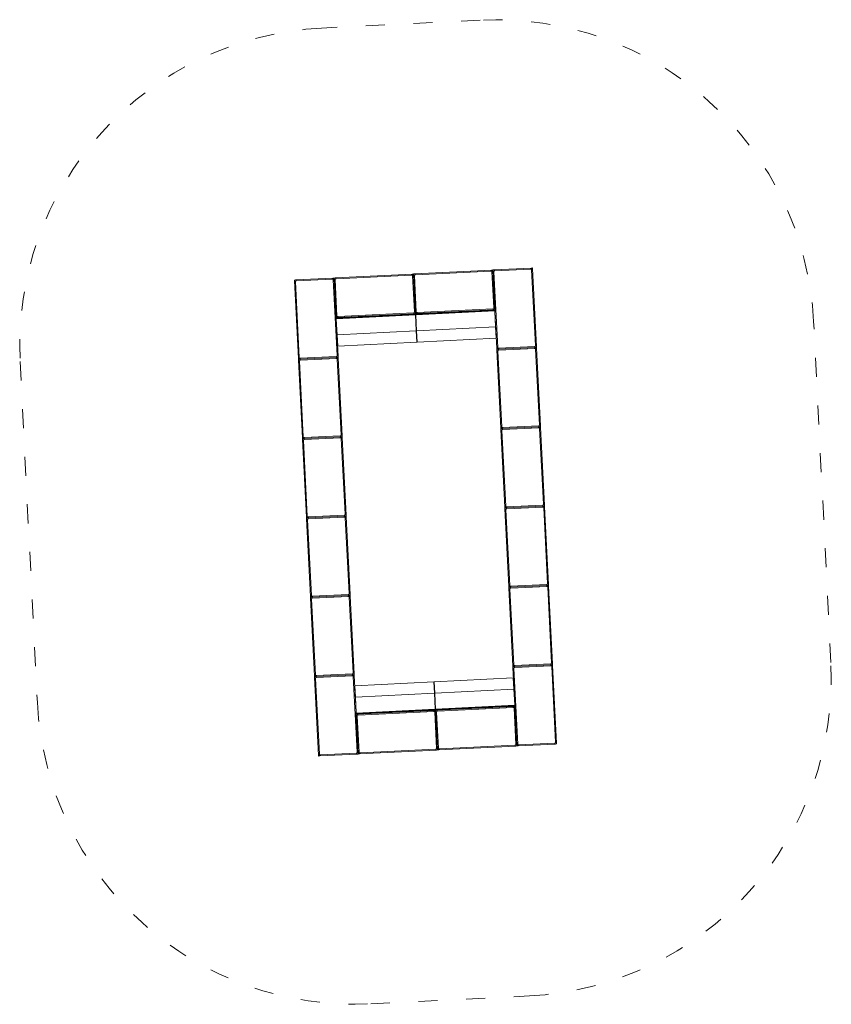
# Model space of a CAD drawing. Header units: inches. Extents: x -93 to 151, y -96 to 115.
# Tile 103 of 126: x 85 to 90, y 23 to 29. Entities that reach past the tile are written whole.
import ezdxf

# ---------------------------------------------------------------- set-up
doc = ezdxf.new("R2010")
doc.units = ezdxf.units.IN
doc.header["$MEASUREMENT"] = 0
doc.linetypes.add('ACAD_ISO03W100', pattern=[30, 12, -18])
doc.layers.add('strefa', color=7, linetype='ACAD_ISO03W100', lineweight=5)
doc.layers.add('urzadzenie', color=7, linetype='Continuous', lineweight=5)

msp = doc.modelspace()

# ---------------------------------------------------------------- linework, layer by layer
at = {"layer": 'strefa', "color": 0, "ltscale": 0.01}
msp.add_lwpolyline([(89.9558, 24.9942), (89.8472, 27.1414, 0.414214), (87.7487, 29.0378), (86.7499, 28.9873, 0.414214), (84.8536, 26.8888), (84.9622, 24.7415, 0.414214), (87.0607, 22.8451), (88.0595, 22.8957, 0.414214)], format="xyb", close=True, dxfattribs=at)
at = {"layer": 'urzadzenie', "linetype": 'Continuous'}
for p, q in [((87.3349, 27.4399), (87.8223, 27.4645)), ((87.8166, 27.4582), (87.3412, 27.4342)), ((87.8166, 27.4582), (87.8223, 27.4645)), ((87.8223, 27.4645), (87.8283, 27.4648)), ((87.8286, 27.4588), (87.8229, 27.4525)), ((87.8283, 27.4648), (87.8343, 27.4651)), ((87.8286, 27.4588), (87.8283, 27.4648)), ((87.8283, 27.4648), (87.8286, 27.4588)), ((87.8349, 27.4531), (87.8286, 27.4588)), ((87.8412, 27.2087), (87.8286, 27.4588)), ((87.8286, 27.4588), (87.8406, 27.2211)), ((87.8343, 27.4651), (88.0719, 27.4772)), ((87.8343, 27.4651), (87.8406, 27.4594)), ((88.0662, 27.4709), (87.8406, 27.4594)), ((88.0662, 27.4709), (88.0719, 27.4772)), ((88.0719, 27.4772), (88.0779, 27.4775)), ((88.0782, 27.4715), (88.0726, 27.4652)), ((88.0966, 26.9898), (88.0726, 27.4652)), ((88.0779, 27.4775), (88.0782, 27.4715)), ((88.0782, 27.4715), (88.1029, 26.9841)), ((86.5799, 27.4017), (86.5859, 27.402)), ((86.5802, 27.3957), (86.5799, 27.4017)), ((86.5865, 27.39), (86.5802, 27.3957)), ((86.6048, 26.9083), (86.5802, 27.3957)), ((86.5859, 27.402), (86.8235, 27.414)), ((86.5859, 27.402), (86.5922, 27.3963)), ((86.8178, 27.4077), (86.5922, 27.3963)), ((86.8178, 27.4077), (86.8235, 27.414)), ((86.8235, 27.414), (86.8295, 27.4143)), ((86.8298, 27.4083), (86.8241, 27.402)), ((86.8482, 26.9266), (86.8241, 27.402)), ((86.8295, 27.4143), (86.8355, 27.4146)), ((86.8298, 27.4083), (86.8295, 27.4143)), ((86.8295, 27.4143), (86.8298, 27.4083)), ((86.8361, 27.4026), (86.8298, 27.4083)), ((86.8419, 27.1706), (86.8298, 27.4083)), ((86.8298, 27.4083), (86.8425, 27.1582)), ((86.8355, 27.4146), (87.3229, 27.4393)), ((86.8355, 27.4146), (86.8418, 27.4089)), ((86.8361, 27.4026), (86.8476, 27.1769)), ((87.3172, 27.433), (86.8418, 27.4089)), ((87.3172, 27.433), (87.3229, 27.4393)), ((87.3229, 27.4393), (87.3289, 27.4396)), ((87.3292, 27.4336), (87.3235, 27.4273)), ((87.3349, 27.2016), (87.3235, 27.4273)), ((87.3289, 27.4396), (87.3349, 27.4399)), ((87.3289, 27.4396), (87.3292, 27.4336)), ((87.3292, 27.4336), (87.3289, 27.4396)), ((87.3292, 27.4336), (87.3412, 27.1959)), ((87.3355, 27.4279), (87.3292, 27.4336)), ((87.3349, 27.4399), (87.3412, 27.4342)), ((87.3355, 27.4279), (87.3469, 27.2022)), ((87.8343, 27.2268), (87.8229, 27.4525)), ((87.8349, 27.4531), (87.8589, 26.9778)), ((86.5865, 27.39), (86.6105, 26.9146)), ((87.8399, 27.2148), (87.3425, 27.1896)), ((87.3428, 27.1843), (87.8402, 27.2095)), ((87.8402, 27.2083), (87.3429, 27.1832)), ((87.8349, 27.2148), (87.3475, 27.1902)), ((87.3532, 27.1965), (87.8286, 27.2205)), ((87.8349, 27.2148), (87.8286, 27.2205)), ((87.8343, 27.2268), (87.8406, 27.2211)), ((87.8409, 27.2151), (87.8349, 27.2148)), ((87.8402, 27.2095), (87.8399, 27.2148)), ((87.8402, 27.2083), (87.8402, 27.2095)), ((87.8453, 27.1075), (87.8402, 27.2083)), ((87.8412, 27.2087), (87.8412, 27.2085)), ((87.8412, 27.2085), (87.8417, 27.1995)), ((86.8419, 27.1706), (86.8476, 27.1769)), ((86.8482, 27.1649), (86.8422, 27.1646)), ((86.8425, 27.158), (86.8425, 27.1582)), ((86.843, 27.1489), (86.8425, 27.158)), ((86.843, 27.1489), (86.8545, 26.9209)), ((87.3405, 27.1895), (86.8432, 27.1643)), ((86.8432, 27.1643), (86.8435, 27.159)), ((86.8435, 27.159), (87.3408, 27.1842)), ((87.3409, 27.1831), (86.8435, 27.1579)), ((86.8435, 27.159), (86.8435, 27.1579)), ((86.8435, 27.1579), (86.8486, 27.0571)), ((87.3355, 27.1896), (86.8482, 27.1649)), ((86.8539, 27.1712), (86.8482, 27.1649)), ((86.8539, 27.1712), (87.3292, 27.1953)), ((87.3355, 27.1896), (87.3292, 27.1953)), ((87.3349, 27.2016), (87.3412, 27.1959)), ((87.3415, 27.1899), (87.3355, 27.1896)), ((87.3408, 27.1842), (87.3405, 27.1895)), ((87.3409, 27.1831), (87.3408, 27.1842)), ((87.346, 27.0823), (87.3409, 27.1831)), ((87.3412, 27.1959), (87.3469, 27.2022)), ((87.3412, 27.1959), (87.3415, 27.1899)), ((87.3415, 27.1899), (87.3412, 27.1959)), ((87.3475, 27.1902), (87.3415, 27.1899)), ((87.3419, 27.1833), (87.3416, 27.1886)), ((87.347, 27.0826), (87.3419, 27.1833)), ((87.3425, 27.1896), (87.3428, 27.1843)), ((87.3428, 27.1843), (87.3429, 27.1832)), ((87.3429, 27.1832), (87.348, 27.0824)), ((87.3532, 27.1965), (87.3475, 27.1902)), ((87.8532, 26.9715), (87.8417, 27.1995)), ((87.348, 27.0824), (87.8453, 27.1075)), ((87.849, 27.0359), (87.8453, 27.1075)), ((86.8486, 27.0571), (87.346, 27.0823)), ((86.8486, 27.0571), (86.8522, 26.9854)), ((87.3496, 27.0106), (87.346, 27.0823)), ((87.3506, 27.0111), (87.347, 27.0826)), ((87.348, 27.0824), (87.3516, 27.0107)), ((87.3516, 27.0107), (87.849, 27.0359)), ((87.3516, 27.0102), (87.849, 27.0353)), ((87.849, 27.0359), (87.849, 27.0353)), ((86.8522, 26.9854), (87.3496, 27.0106)), ((86.8522, 26.9854), (86.8523, 26.9849)), ((86.8523, 26.9849), (87.3496, 27.0101)), ((87.3496, 27.0106), (87.3496, 27.0101)), ((87.3516, 27.0107), (87.3516, 27.0102)), ((87.8532, 26.9715), (87.8589, 26.9778)), ((87.8535, 26.9655), (87.8532, 26.9715)), ((87.8595, 26.9658), (87.8535, 26.9655)), ((87.8535, 26.9655), (87.8595, 26.9658)), ((87.8538, 26.9595), (87.8535, 26.9655)), ((88.0972, 26.9778), (87.8595, 26.9658)), ((87.8652, 26.9721), (87.8595, 26.9658)), ((87.8595, 26.9658), (87.8658, 26.9601)), ((87.8652, 26.9721), (88.0909, 26.9835)), ((88.0915, 26.9715), (87.8658, 26.9601)), ((88.0972, 26.9778), (88.0909, 26.9835)), ((88.0915, 26.9715), (88.0972, 26.9778)), ((88.0966, 26.9898), (88.1029, 26.9841)), ((88.1032, 26.9781), (88.0972, 26.9778)), ((88.0972, 26.9778), (88.1032, 26.9781)), ((88.1035, 26.9721), (88.0978, 26.9658)), ((88.1219, 26.4904), (88.0978, 26.9658)), ((88.1029, 26.9841), (88.1032, 26.9781)), ((88.1032, 26.9781), (88.1035, 26.9721)), ((88.1035, 26.9721), (88.1282, 26.4847)), ((86.6048, 26.9083), (86.6105, 26.9146)), ((86.6051, 26.9023), (86.6048, 26.9083)), ((86.6111, 26.9026), (86.6051, 26.9023)), ((86.6051, 26.9023), (86.6111, 26.9026)), ((86.6054, 26.8963), (86.6051, 26.9023)), ((86.8488, 26.9146), (86.6111, 26.9026)), ((86.6168, 26.9089), (86.6111, 26.9026)), ((86.6111, 26.9026), (86.6174, 26.8969)), ((86.6168, 26.9089), (86.8425, 26.9203)), ((86.8431, 26.9083), (86.6174, 26.8969)), ((86.8488, 26.9146), (86.8425, 26.9203)), ((86.8431, 26.9083), (86.8488, 26.9146)), ((86.8482, 26.9266), (86.8545, 26.9209)), ((86.8548, 26.9149), (86.8488, 26.9146)), ((86.8488, 26.9146), (86.8548, 26.9149)), ((86.8551, 26.9089), (86.8494, 26.9026)), ((86.8735, 26.4273), (86.8494, 26.9026)), ((86.8545, 26.9209), (86.8548, 26.9149)), ((86.8548, 26.9149), (86.8551, 26.9089)), ((86.8551, 26.9089), (86.8798, 26.4216)), ((87.8601, 26.9538), (87.8538, 26.9595)), ((87.8785, 26.4721), (87.8538, 26.9595)), ((87.8601, 26.9538), (87.8842, 26.4784)), ((86.6117, 26.8906), (86.6054, 26.8963)), ((86.6301, 26.4089), (86.6054, 26.8963)), ((86.6117, 26.8906), (86.6358, 26.4152)), ((87.8785, 26.4721), (87.8842, 26.4784)), ((87.8788, 26.4661), (87.8785, 26.4721)), ((87.8848, 26.4664), (87.8788, 26.4661)), ((87.8788, 26.4661), (87.8848, 26.4664)), ((87.8791, 26.4601), (87.8788, 26.4661)), ((88.1225, 26.4784), (87.8848, 26.4664)), ((87.8905, 26.4727), (87.8848, 26.4664)), ((87.8848, 26.4664), (87.8911, 26.4607)), ((87.8905, 26.4727), (88.1162, 26.4841)), ((88.1168, 26.4721), (87.8911, 26.4607)), ((88.1225, 26.4784), (88.1162, 26.4841)), ((88.1168, 26.4721), (88.1225, 26.4784)), ((88.1219, 26.4904), (88.1282, 26.4847)), ((88.1285, 26.4787), (88.1225, 26.4784)), ((88.1225, 26.4784), (88.1285, 26.4787)), ((88.1288, 26.4727), (88.1231, 26.4664)), ((88.1471, 25.9911), (88.1231, 26.4664)), ((88.1282, 26.4847), (88.1285, 26.4787)), ((88.1285, 26.4787), (88.1288, 26.4727)), ((88.1288, 26.4727), (88.1534, 25.9854)), ((86.6301, 26.4089), (86.6358, 26.4152)), ((86.6304, 26.4029), (86.6301, 26.4089)), ((86.6364, 26.4032), (86.6304, 26.4029)), ((86.6304, 26.4029), (86.6364, 26.4032)), ((86.6307, 26.3969), (86.6304, 26.4029)), ((86.8741, 26.4153), (86.6364, 26.4032)), ((86.6421, 26.4095), (86.6364, 26.4032)), ((86.6364, 26.4032), (86.6427, 26.3975)), ((86.6421, 26.4095), (86.8678, 26.421)), ((86.8684, 26.409), (86.6427, 26.3975)), ((86.8741, 26.4153), (86.8678, 26.421)), ((86.8684, 26.409), (86.8741, 26.4153)), ((86.8735, 26.4273), (86.8798, 26.4216)), ((86.8801, 26.4156), (86.8741, 26.4153)), ((86.8741, 26.4153), (86.8801, 26.4156)), ((86.8804, 26.4096), (86.8747, 26.4033)), ((86.8987, 25.9279), (86.8747, 26.4033)), ((86.8798, 26.4216), (86.8801, 26.4156)), ((86.8801, 26.4156), (86.8804, 26.4096)), ((86.8804, 26.4096), (86.905, 25.9222)), ((87.8854, 26.4544), (87.8791, 26.4601)), ((87.9038, 25.9727), (87.8791, 26.4601)), ((87.8854, 26.4544), (87.9094, 25.979)), ((86.637, 26.3912), (86.6307, 26.3969)), ((86.6554, 25.9096), (86.6307, 26.3969)), ((86.637, 26.3912), (86.661, 25.9159)), ((87.9038, 25.9727), (87.9094, 25.979)), ((87.9041, 25.9667), (87.9038, 25.9727)), ((87.9101, 25.967), (88.1477, 25.9791)), ((87.9158, 25.9733), (87.9101, 25.967)), ((87.9158, 25.9733), (88.1414, 25.9848)), ((88.1421, 25.9728), (87.9164, 25.9614)), ((88.1477, 25.9791), (88.1414, 25.9848)), ((88.1421, 25.9728), (88.1477, 25.9791)), ((88.1471, 25.9911), (88.1534, 25.9854)), ((88.1477, 25.9791), (88.1537, 25.9794)), ((88.1537, 25.9794), (88.1477, 25.9791)), ((88.154, 25.9734), (88.1484, 25.9671)), ((88.1534, 25.9854), (88.1537, 25.9794)), ((88.1537, 25.9794), (88.154, 25.9734)), ((88.154, 25.9734), (88.1787, 25.486)), ((86.6554, 25.9096), (86.661, 25.9159)), ((86.6557, 25.9036), (86.6554, 25.9096)), ((86.8993, 25.9159), (86.6617, 25.9039)), ((86.6674, 25.9102), (86.6617, 25.9039)), ((86.6674, 25.9102), (86.893, 25.9216)), ((86.8936, 25.9096), (86.668, 25.8982)), ((86.8993, 25.9159), (86.893, 25.9216)), ((86.8936, 25.9096), (86.8993, 25.9159)), ((86.8987, 25.9279), (86.905, 25.9222)), ((86.9053, 25.9162), (86.8993, 25.9159)), ((86.8993, 25.9159), (86.9053, 25.9162)), ((86.9056, 25.9102), (86.9, 25.9039)), ((86.905, 25.9222), (86.9053, 25.9162)), ((86.9053, 25.9162), (86.9056, 25.9102)), ((86.9056, 25.9102), (86.9303, 25.4228)), ((87.9041, 25.9667), (87.9101, 25.967)), ((87.9101, 25.967), (87.9041, 25.9667)), ((87.9044, 25.9607), (87.9041, 25.9667)), ((87.9107, 25.955), (87.9044, 25.9607)), ((87.929, 25.4734), (87.9044, 25.9607)), ((87.9101, 25.967), (87.9164, 25.9614)), ((87.9107, 25.955), (87.9347, 25.4797)), ((88.1724, 25.4917), (88.1484, 25.9671)), ((86.6617, 25.9039), (86.6557, 25.9036)), ((86.6557, 25.9036), (86.6617, 25.9039)), ((86.656, 25.8976), (86.6557, 25.9036)), ((86.6623, 25.8919), (86.656, 25.8976)), ((86.6806, 25.4102), (86.656, 25.8976)), ((86.6617, 25.9039), (86.668, 25.8982)), ((86.6623, 25.8919), (86.6863, 25.4165)), ((86.924, 25.4285), (86.9, 25.9039)), ((87.929, 25.4734), (87.9347, 25.4797)), ((87.9293, 25.4674), (87.929, 25.4734)), ((88.173, 25.4797), (87.9353, 25.4677)), ((87.941, 25.474), (87.9353, 25.4677)), ((87.941, 25.474), (88.1667, 25.4854)), ((88.1673, 25.4734), (87.9416, 25.462)), ((88.173, 25.4797), (88.1667, 25.4854)), ((88.1673, 25.4734), (88.173, 25.4797)), ((88.1724, 25.4917), (88.1787, 25.486)), ((88.179, 25.48), (88.173, 25.4797)), ((88.173, 25.4797), (88.179, 25.48)), ((88.1793, 25.474), (88.1736, 25.4677)), ((88.1787, 25.486), (88.179, 25.48)), ((88.179, 25.48), (88.1793, 25.474)), ((88.1793, 25.474), (88.204, 24.9867)), ((86.6806, 25.4102), (86.6863, 25.4165)), ((86.6869, 25.4045), (86.9246, 25.4165)), ((86.6926, 25.4108), (86.9183, 25.4222)), ((86.9246, 25.4165), (86.9183, 25.4222)), ((86.9189, 25.4102), (86.9246, 25.4165)), ((86.924, 25.4285), (86.9303, 25.4228)), ((86.9246, 25.4165), (86.9306, 25.4168)), ((86.9306, 25.4168), (86.9246, 25.4165)), ((86.9303, 25.4228), (86.9306, 25.4168)), ((86.9306, 25.4168), (86.9309, 25.4108)), ((87.9353, 25.4677), (87.9293, 25.4674)), ((87.9293, 25.4674), (87.9353, 25.4677)), ((87.9296, 25.4614), (87.9293, 25.4674)), ((87.9359, 25.4557), (87.9296, 25.4614)), ((87.9543, 24.974), (87.9296, 25.4614)), ((87.9353, 25.4677), (87.9416, 25.462)), ((87.9359, 25.4557), (87.96, 24.9803)), ((88.1977, 24.9923), (88.1736, 25.4677)), ((86.6809, 25.4042), (86.6806, 25.4102)), ((86.6809, 25.4042), (86.6869, 25.4045)), ((86.6869, 25.4045), (86.6809, 25.4042)), ((86.6812, 25.3982), (86.6809, 25.4042)), ((86.6875, 25.3925), (86.6812, 25.3982)), ((86.7059, 24.9109), (86.6812, 25.3982)), ((86.6926, 25.4108), (86.6869, 25.4045)), ((86.6869, 25.4045), (86.6932, 25.3988)), ((86.6875, 25.3925), (86.7116, 24.9171)), ((86.9189, 25.4102), (86.6932, 25.3988)), ((86.9309, 25.4108), (86.9252, 25.4045)), ((86.9493, 24.9292), (86.9252, 25.4045)), ((86.9309, 25.4108), (86.9556, 24.9235)), ((87.9543, 24.974), (87.96, 24.9803)), ((88.1983, 24.9803), (87.9606, 24.9683)), ((87.9663, 24.9746), (88.192, 24.986)), ((88.1983, 24.9803), (88.192, 24.986)), ((88.1926, 24.9741), (88.1983, 24.9803)), ((88.1977, 24.9923), (88.204, 24.9867)), ((88.2043, 24.9807), (88.1983, 24.9803)), ((88.1983, 24.9803), (88.2043, 24.9807)), ((88.204, 24.9867), (88.2043, 24.9807)), ((88.2043, 24.9807), (88.2046, 24.9746)), ((86.7059, 24.9109), (86.7116, 24.9171)), ((86.7122, 24.9052), (86.9499, 24.9172)), ((86.7179, 24.9114), (86.9436, 24.9229)), ((86.9499, 24.9172), (86.9436, 24.9229)), ((86.9442, 24.9109), (86.9499, 24.9172)), ((86.9493, 24.9292), (86.9556, 24.9235)), ((86.9499, 24.9172), (86.9559, 24.9175)), ((86.9559, 24.9175), (86.9499, 24.9172)), ((86.9556, 24.9235), (86.9559, 24.9175)), ((86.9559, 24.9175), (86.9562, 24.9115)), ((87.9546, 24.968), (87.9543, 24.974)), ((87.9606, 24.9683), (87.9546, 24.968)), ((87.9546, 24.968), (87.9606, 24.9683)), ((87.9549, 24.962), (87.9546, 24.968)), ((87.9612, 24.9563), (87.9549, 24.962)), ((87.9664, 24.734), (87.9549, 24.962)), ((87.9663, 24.9746), (87.9606, 24.9683)), ((87.9606, 24.9683), (87.9669, 24.9626)), ((87.9612, 24.9563), (87.9853, 24.481)), ((88.1926, 24.9741), (87.9669, 24.9626)), ((88.2046, 24.9746), (88.1989, 24.9684)), ((88.2229, 24.493), (88.1989, 24.9684)), ((88.2046, 24.9746), (88.2292, 24.4873)), ((86.7062, 24.9048), (86.7059, 24.9109)), ((86.7062, 24.9048), (86.7122, 24.9052)), ((86.7122, 24.9052), (86.7062, 24.9048)), ((86.7065, 24.8988), (86.7062, 24.9048)), ((86.7128, 24.8932), (86.7065, 24.8988)), ((86.7312, 24.4115), (86.7065, 24.8988)), ((86.7179, 24.9114), (86.7122, 24.9052)), ((86.7122, 24.9052), (86.7185, 24.8995)), ((86.7128, 24.8932), (86.7368, 24.4178)), ((86.9442, 24.9109), (86.7185, 24.8995)), ((86.9562, 24.9115), (86.9505, 24.9052)), ((86.9745, 24.4298), (86.9505, 24.9052)), ((86.9562, 24.9115), (86.9677, 24.6835)), ((87.4578, 24.8728), (86.9604, 24.8476)), ((87.4578, 24.8722), (86.9604, 24.8471)), ((87.4578, 24.8728), (87.4578, 24.8722)), ((87.4614, 24.8006), (87.4578, 24.8722)), ((87.4588, 24.8718), (87.4624, 24.8003)), ((87.9571, 24.8981), (87.4598, 24.8729)), ((87.9572, 24.8975), (87.4598, 24.8723)), ((87.4598, 24.8723), (87.4598, 24.8729)), ((87.4598, 24.8723), (87.4634, 24.8007)), ((87.9571, 24.8981), (87.9572, 24.8975)), ((87.9608, 24.8258), (87.9572, 24.8975)), ((86.9604, 24.8471), (86.9604, 24.8476)), ((86.9604, 24.8471), (86.9641, 24.7754)), ((87.4614, 24.8006), (86.9641, 24.7754)), ((87.4665, 24.6998), (87.4614, 24.8006)), ((87.4624, 24.8003), (87.4675, 24.6997)), ((87.9608, 24.8258), (87.4634, 24.8007)), ((87.4634, 24.8007), (87.4685, 24.6999)), ((87.9659, 24.725), (87.9608, 24.8258)), ((86.9641, 24.7754), (86.9692, 24.6746)), ((87.9664, 24.734), (87.9669, 24.7249)), ((86.9682, 24.6744), (86.9677, 24.6835)), ((86.9682, 24.6742), (86.9682, 24.6744)), ((86.9682, 24.6742), (86.9808, 24.4241)), ((86.9685, 24.6678), (86.9745, 24.6681)), ((86.9692, 24.6746), (87.4665, 24.6998)), ((87.4666, 24.6986), (86.9692, 24.6735)), ((86.9692, 24.6746), (86.9692, 24.6735)), ((86.9692, 24.6735), (86.9695, 24.6682)), ((86.9695, 24.6682), (87.4669, 24.6933)), ((86.9745, 24.6681), (87.4619, 24.6928)), ((86.9745, 24.6681), (86.9808, 24.6624)), ((87.4562, 24.6865), (86.9808, 24.6624)), ((87.4562, 24.6865), (87.4619, 24.6928)), ((87.4619, 24.6928), (87.4679, 24.6931)), ((87.4682, 24.6871), (87.4625, 24.6808)), ((87.4739, 24.4551), (87.4625, 24.6808)), ((87.4666, 24.6986), (87.4665, 24.6998)), ((87.4669, 24.6933), (87.4666, 24.6986)), ((87.4675, 24.6997), (87.4678, 24.6944)), ((87.4679, 24.6931), (87.4739, 24.6934)), ((87.4682, 24.6871), (87.4679, 24.6931)), ((87.4679, 24.6931), (87.4682, 24.6871)), ((87.4745, 24.6814), (87.4682, 24.6871)), ((87.4802, 24.4494), (87.4682, 24.6871)), ((87.4685, 24.6999), (87.9659, 24.725)), ((87.4685, 24.6999), (87.4686, 24.6987)), ((87.966, 24.7239), (87.4686, 24.6987)), ((87.4686, 24.6987), (87.4689, 24.6934)), ((87.4689, 24.6934), (87.9662, 24.7186)), ((87.4739, 24.6934), (87.9612, 24.718)), ((87.4739, 24.6934), (87.4802, 24.6877)), ((87.4745, 24.6814), (87.4859, 24.4557)), ((87.9555, 24.7117), (87.4802, 24.6877)), ((87.9555, 24.7117), (87.9612, 24.718)), ((87.9612, 24.718), (87.9672, 24.7183)), ((87.9675, 24.7123), (87.9618, 24.706)), ((87.9733, 24.4803), (87.9618, 24.706)), ((87.966, 24.7239), (87.9659, 24.725)), ((87.9662, 24.7186), (87.966, 24.7239)), ((87.9669, 24.7249), (87.9669, 24.7247)), ((87.9796, 24.4747), (87.9669, 24.7247)), ((87.9675, 24.7123), (87.9796, 24.4747)), ((86.9751, 24.6561), (86.9688, 24.6618)), ((86.9808, 24.4241), (86.9688, 24.6618)), ((86.9751, 24.6561), (86.9865, 24.4304)), ((87.9916, 24.4753), (88.2172, 24.4867)), ((88.2235, 24.481), (88.2172, 24.4867)), ((88.2229, 24.493), (88.2292, 24.4873)), ((88.2292, 24.4873), (88.2295, 24.4813)), ((86.7432, 24.4121), (86.9688, 24.4235)), ((86.9751, 24.4178), (86.9688, 24.4235)), ((86.9745, 24.4298), (86.9808, 24.4241)), ((86.9808, 24.4241), (86.9865, 24.4304)), ((86.9808, 24.4241), (86.9811, 24.4181)), ((86.9811, 24.4181), (86.9808, 24.4241)), ((87.4745, 24.4431), (86.9871, 24.4184)), ((86.9928, 24.4247), (86.9871, 24.4184)), ((86.9928, 24.4247), (87.4682, 24.4488)), ((87.4745, 24.4431), (87.4682, 24.4488)), ((87.4739, 24.4551), (87.4802, 24.4494)), ((87.4805, 24.4434), (87.4745, 24.4431)), ((87.4802, 24.4494), (87.4859, 24.4557)), ((87.4805, 24.4434), (87.4802, 24.4494)), ((87.4802, 24.4494), (87.4805, 24.4434)), ((87.4865, 24.4437), (87.4805, 24.4434)), ((87.9739, 24.4684), (87.4865, 24.4437)), ((87.4922, 24.45), (87.4865, 24.4437)), ((87.4922, 24.45), (87.9676, 24.474)), ((87.9739, 24.4684), (87.9676, 24.474)), ((87.9733, 24.4803), (87.9796, 24.4747)), ((87.9799, 24.4687), (87.9739, 24.4684)), ((87.9796, 24.4747), (87.9853, 24.481)), ((87.9796, 24.4747), (87.9799, 24.4687)), ((87.9799, 24.4687), (87.9796, 24.4747)), ((87.9859, 24.469), (87.9799, 24.4687)), ((88.2235, 24.481), (87.9859, 24.469)), ((87.9916, 24.4753), (87.9859, 24.469)), ((88.2295, 24.4813), (88.2235, 24.481)), ((86.7312, 24.4115), (86.7368, 24.4178)), ((86.7315, 24.4055), (86.7312, 24.4115)), ((86.7375, 24.4058), (86.7315, 24.4055)), ((86.9751, 24.4178), (86.7375, 24.4058)), ((86.7432, 24.4121), (86.7375, 24.4058)), ((86.9811, 24.4181), (86.9751, 24.4178)), ((86.9871, 24.4184), (86.9811, 24.4181))]:
    msp.add_line(p, q, dxfattribs=at)
at = {"layer": 'urzadzenie', "linetype": 'Continuous', "flags": 128}
for points in [[(87.849, 27.0359), (87.8492, 27.0359), (87.8493, 27.0359), (87.8495, 27.036), (87.8497, 27.036), (87.8498, 27.0361), (87.8499, 27.0362), (87.8499, 27.0363), (87.8499, 27.0364)], [(86.8512, 26.9858), (86.8512, 26.9858), (86.8513, 26.9857), (86.8514, 26.9856), (86.8515, 26.9855), (86.8517, 26.9855), (86.8519, 26.9855), (86.852, 26.9854), (86.8522, 26.9854)], [(87.3496, 27.0106), (87.3498, 27.0106), (87.35, 27.0107), (87.3502, 27.0107), (87.3503, 27.0108), (87.3504, 27.0109), (87.3505, 27.0109), (87.3506, 27.011), (87.3506, 27.0111)], [(87.3506, 27.0111), (87.3506, 27.011), (87.3507, 27.0109), (87.3508, 27.0109), (87.3509, 27.0108), (87.351, 27.0108), (87.3512, 27.0107), (87.3514, 27.0107), (87.3516, 27.0107)], [(87.4588, 24.8718), (87.4588, 24.8719), (87.4587, 24.872), (87.4586, 24.8721), (87.4585, 24.8721), (87.4584, 24.8722), (87.4582, 24.8722), (87.458, 24.8722), (87.4578, 24.8722)], [(87.4598, 24.8723), (87.4596, 24.8723), (87.4594, 24.8723), (87.4593, 24.8722), (87.4591, 24.8722), (87.459, 24.8721), (87.4589, 24.872), (87.4588, 24.8719), (87.4588, 24.8718)], [(87.9582, 24.8971), (87.9582, 24.8972), (87.9581, 24.8973), (87.958, 24.8973), (87.9579, 24.8974), (87.9577, 24.8975), (87.9575, 24.8975), (87.9574, 24.8975), (87.9572, 24.8975)], [(86.9604, 24.8471), (86.9602, 24.847), (86.9601, 24.847), (86.9599, 24.847), (86.9597, 24.8469), (86.9596, 24.8468), (86.9595, 24.8467), (86.9595, 24.8467), (86.9595, 24.8466)]]:
    msp.add_lwpolyline(points, dxfattribs=at)
at = {"layer": 'urzadzenie', "linetype": 'Continuous'}
for centre, radius, start, end in [((87.8402, 27.2085), 0.000995, 3.21508, 93.21722), ((87.8404, 27.2102), 0.00182, 265.15675, 297.45313), ((86.8435, 27.1581), 0.000994, 92.57656, 182.58089), ((86.8432, 27.1597), 0.00182, 248.33898, 280.63757), ((87.3409, 27.1832), 0.000994, 3.21306, 93.21583), ((87.341, 27.1849), 0.00182, 265.15648, 297.45437), ((87.3429, 27.1833), 0.000994, 92.57774, 182.58051), ((87.3425, 27.185), 0.00182, 248.3392, 280.63708), ((87.8489, 27.0363), 0.001, 272.89678, 2.89678), ((86.8522, 26.9859), 0.001, 182.89678, 272.89678), ((87.3496, 27.0111), 0.001, 272.89678, 2.89678), ((87.3516, 27.0112), 0.001, 182.89678, 272.89678), ((87.4578, 24.8718), 0.001, 2.89678, 92.89678), ((87.4598, 24.8719), 0.001, 92.89678, 182.89678), ((87.9572, 24.8971), 0.001, 2.89678, 92.89678), ((86.9605, 24.8466), 0.001, 92.89678, 182.89678), ((86.969, 24.6728), 0.00182, 85.17215, 117.43851), ((86.9692, 24.6745), 0.000995, 183.21412, 273.21215), ((87.4669, 24.698), 0.00182, 68.35529, 100.62099), ((87.4665, 24.6996), 0.000995, 272.58265, 2.57907), ((87.4684, 24.6981), 0.00182, 85.17258, 117.43827), ((87.4685, 24.6997), 0.000995, 183.2145, 273.21092), ((87.9662, 24.7232), 0.00182, 68.35651, 100.62071), ((87.9659, 24.7249), 0.000995, 272.58126, 2.5771)]:
    msp.add_arc(centre, radius, start, end, dxfattribs=at)
for centre, major_axis, ratio, start_param, end_param in [((87.8112, 27.4459), (0.0099, 0.0109), 0.57735, 5.759587, 6.806784), ((87.8472, 27.4477), (-0.0109, 0.0099), 0.57735, 5.759587, 6.806784), ((88.0608, 27.4585), (0.0099, 0.0109), 0.57735, 5.759587, 6.806784), ((86.5988, 27.3846), (-0.0109, 0.0099), 0.57735, 5.759587, 6.806784), ((86.8124, 27.3954), (0.0099, 0.0109), 0.57735, 5.759587, 6.806784), ((86.8484, 27.3972), (0.0109, -0.0099), 0.57735, 2.617994, 3.665191), ((87.3118, 27.4206), (0.0099, 0.0109), 0.57735, 5.759587, 6.806784), ((87.3478, 27.4225), (0.0109, -0.0099), 0.57735, 2.617994, 3.665191), ((87.822, 27.2322), (0.0109, -0.0099), 0.57735, 5.759587, 6.806784), ((87.84, 27.2138), (-0.00005, 0.00101), 0.989016, 4.712389, 6.283185), ((86.8432, 27.1633), (-0.00005, 0.00101), 0.989016, 0, 1.570796), ((86.8593, 27.1835), (0.0099, 0.0109), 0.57735, 2.617994, 3.665191), ((87.3226, 27.207), (0.0109, -0.0099), 0.57735, 5.759587, 6.806784), ((87.3406, 27.1885), (-0.00005, 0.00101), 0.989016, 4.712389, 6.283185), ((87.3426, 27.1886), (-0.00005, 0.00101), 0.989016, 0, 1.570796), ((87.3586, 27.2088), (0.0099, 0.0109), 0.57735, 2.617994, 3.665191), ((87.8453, 27.1078), (0.000999, 0.000051), 0.304454, 4.712389, 6.283185), ((86.8486, 27.0574), (0.000999, 0.000051), 0.304454, 3.141593, 4.712389), ((87.346, 27.0826), (0.000999, 0.000051), 0.304454, 4.712389, 6.283185), ((87.348, 27.0827), (0.000999, 0.000051), 0.304454, 3.141593, 4.712389), ((87.8706, 26.9844), (0.0099, 0.0109), 0.57735, 2.617994, 3.665191), ((88.0843, 26.9952), (-0.0109, 0.0099), 0.57735, 2.617994, 3.665191), ((88.0861, 26.9592), (0.0099, 0.0109), 0.57735, 5.759587, 6.806784), ((86.6222, 26.9212), (0.0099, 0.0109), 0.57735, 2.617994, 3.665191), ((86.8359, 26.932), (-0.0109, 0.0099), 0.57735, 2.617994, 3.665191), ((86.8377, 26.896), (0.0099, 0.0109), 0.57735, 5.759587, 6.806784), ((87.8724, 26.9484), (-0.0109, 0.0099), 0.57735, 5.759587, 6.806784), ((86.624, 26.8852), (-0.0109, 0.0099), 0.57735, 5.759587, 6.806784), ((87.8959, 26.485), (0.0099, 0.0109), 0.57735, 2.617994, 3.665191), ((88.1096, 26.4958), (-0.0109, 0.0099), 0.57735, 2.617994, 3.665191), ((88.1114, 26.4598), (0.0099, 0.0109), 0.57735, 5.759587, 6.806784), ((86.6475, 26.4218), (0.0099, 0.0109), 0.57735, 2.617994, 3.665191), ((86.8612, 26.4327), (-0.0109, 0.0099), 0.57735, 2.617994, 3.665191), ((86.863, 26.3967), (0.0099, 0.0109), 0.57735, 5.759587, 6.806784), ((87.8977, 26.449), (-0.0109, 0.0099), 0.57735, 5.759587, 6.806784), ((86.6493, 26.3858), (-0.0109, 0.0099), 0.57735, 5.759587, 6.806784), ((87.9211, 25.9856), (0.0099, 0.0109), 0.57735, 2.617994, 3.665191), ((88.1348, 25.9965), (-0.0109, 0.0099), 0.57735, 2.617994, 3.665191), ((88.1367, 25.9605), (0.0099, 0.0109), 0.57735, 5.759587, 6.806784), ((86.6727, 25.9225), (0.0099, 0.0109), 0.57735, 2.617994, 3.665191), ((86.8864, 25.9333), (-0.0109, 0.0099), 0.57735, 2.617994, 3.665191), ((86.8883, 25.8973), (0.0099, 0.0109), 0.57735, 5.759587, 6.806784), ((87.923, 25.9497), (-0.0109, 0.0099), 0.57735, 5.759587, 6.806784), ((86.6746, 25.8865), (-0.0109, 0.0099), 0.57735, 5.759587, 6.806784), ((87.9464, 25.4863), (0.0099, 0.0109), 0.57735, 2.617994, 3.665191), ((88.1601, 25.4971), (-0.0109, 0.0099), 0.57735, 2.617994, 3.665191), ((88.1619, 25.4611), (0.0099, 0.0109), 0.57735, 5.759587, 6.806784), ((86.698, 25.4231), (0.0099, 0.0109), 0.57735, 2.617994, 3.665191), ((86.9117, 25.4339), (-0.0109, 0.0099), 0.57735, 2.617994, 3.665191), ((87.9482, 25.4503), (-0.0109, 0.0099), 0.57735, 5.759587, 6.806784), ((86.6998, 25.3871), (-0.0109, 0.0099), 0.57735, 5.759587, 6.806784), ((86.9135, 25.3979), (0.0099, 0.0109), 0.57735, 5.759587, 6.806784), ((87.9717, 24.9869), (0.0099, 0.0109), 0.57735, 2.617994, 3.665191), ((88.1854, 24.9977), (-0.0109, 0.0099), 0.57735, 2.617994, 3.665191), ((86.7233, 24.9238), (0.0099, 0.0109), 0.57735, 2.617994, 3.665191), ((86.937, 24.9346), (-0.0109, 0.0099), 0.57735, 2.617994, 3.665191), ((87.9735, 24.9509), (-0.0109, 0.0099), 0.57735, 5.759587, 6.806784), ((88.1872, 24.9617), (0.0099, 0.0109), 0.57735, 5.759587, 6.806784), ((86.7251, 24.8878), (-0.0109, 0.0099), 0.57735, 5.759587, 6.806784), ((86.9388, 24.8986), (0.0099, 0.0109), 0.57735, 5.759587, 6.806784), ((87.4614, 24.8003), (0.000999, 0.000051), 0.304454, 0, 1.570796), ((87.4634, 24.8004), (0.000999, 0.000051), 0.304454, 1.570796, 3.141593), ((87.9608, 24.8255), (0.000999, 0.000051), 0.304454, 0, 1.570796), ((86.9641, 24.7751), (0.000999, 0.000051), 0.304454, 1.570796, 3.141593), ((86.9694, 24.6692), (0.00005, -0.00101), 0.989016, 4.712389, 6.283185), ((87.4508, 24.6742), (0.0099, 0.0109), 0.57735, 5.759587, 6.806784), ((87.4668, 24.6943), (0.00005, -0.00101), 0.989016, 0, 1.570796), ((87.4688, 24.6944), (0.00005, -0.00101), 0.989016, 4.712389, 6.283185), ((87.4868, 24.676), (0.0109, -0.0099), 0.57735, 2.617994, 3.665191), ((87.9501, 24.6994), (0.0099, 0.0109), 0.57735, 5.759587, 6.806784), ((87.9662, 24.7196), (0.00005, -0.00101), 0.989016, 0, 1.570796), ((86.9874, 24.6507), (0.0109, -0.0099), 0.57735, 2.617994, 3.665191), ((88.2106, 24.4984), (-0.0109, 0.0099), 0.57735, 2.617994, 3.665191), ((86.9622, 24.4352), (-0.0109, 0.0099), 0.57735, 2.617994, 3.665191), ((86.9982, 24.437), (0.0099, 0.0109), 0.57735, 2.617994, 3.665191), ((87.4616, 24.4605), (0.0109, -0.0099), 0.57735, 5.759587, 6.806784), ((87.4976, 24.4623), (0.0099, 0.0109), 0.57735, 2.617994, 3.665191), ((87.961, 24.4857), (0.0109, -0.0099), 0.57735, 5.759587, 6.806784), ((87.997, 24.4876), (0.0099, 0.0109), 0.57735, 2.617994, 3.665191), ((86.7486, 24.4244), (0.0099, 0.0109), 0.57735, 2.617994, 3.665191)]:
    msp.add_ellipse(centre, major_axis=major_axis, ratio=ratio, start_param=start_param, end_param=end_param, dxfattribs=at)

doc.saveas('drawing.dxf')
